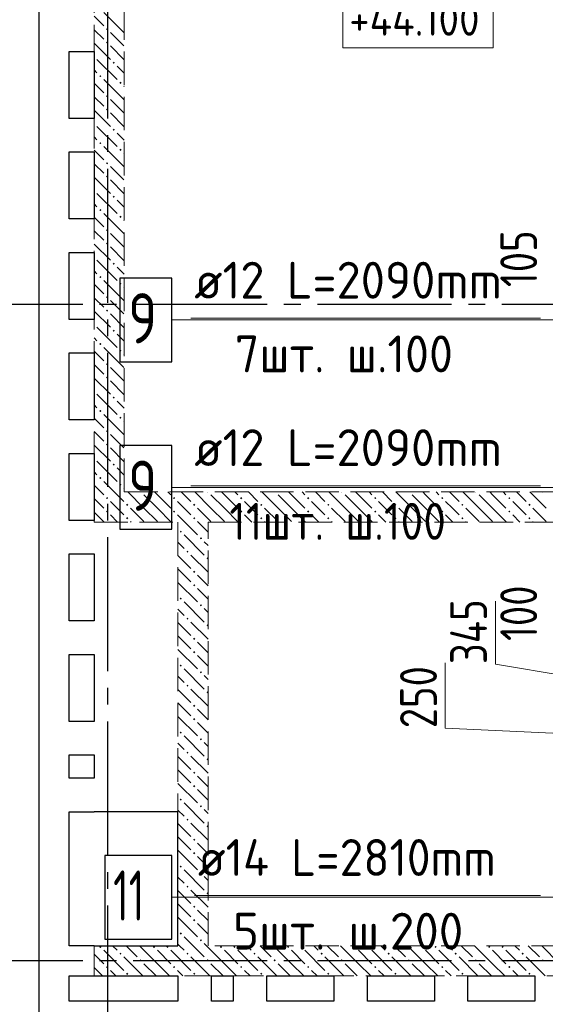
# Model space of a CAD drawing. Header units: millimetres. Extents: x 0 to 40165, y 0 to 42000.
# Tile 11 of 15: x 5026 to 8162, y 31811 to 37690. Entities that reach past the tile are written whole.
import ezdxf

# ---------------------------------------------------------------- set-up
doc = ezdxf.new("R2010")
doc.units = ezdxf.units.MM
doc.linetypes.add('______2', pattern=[270, 200, -70])
doc.linetypes.add('______5', pattern=[1100, 800, -100, 100, -100])
for name, color, linetype, lineweight in [('Standard', 7, 'Continuous', 25), ('Высотные отметки', 7, 'Continuous', 25), ('ДОП Верх по Х', 7, 'Continuous', 25), ('ЖБ Перекрытие верхний уровень', 7, 'Continuous', 35), ('ЖБ Стена верхний уровень', 7, 'Continuous', 35), ('Оси', 40, '______5', 18), ('Позиционная метка номер позиции', 7, 'Continuous', 13)]:
    doc.layers.add(name, color=color, linetype=linetype, lineweight=lineweight)
doc.styles.add('GOST 2.304-81', font='txt')
doc.styles.add('ISOCPEUR', font='txt')

msp = doc.modelspace()

# ---------------------------------------------------------------- hatches: boundary and pattern name
at = {"layer": 'ЖБ Стена верхний уровень', "linetype": 'Continuous', "lineweight": 18, "transparency": 33554687}
for points in [[(5541, 37633.1), (5547.5, 37639.6), (5554, 37633.1), (5547.5, 37626.6)], [(5541, 37553.1), (5547.5, 37559.6), (5554, 37553.1), (5547.5, 37546.6)], [(5470.5, 37476.6), (5474, 37473.1), (5470.5, 37469.7)], [(5581, 37433.1), (5587.5, 37439.6), (5594, 37433.1), (5587.5, 37426.6)], [(5501, 37353.1), (5507.5, 37359.6), (5514, 37353.1), (5507.5, 37346.6)], [(5621, 37313.1), (5627.5, 37319.6), (5634, 37313.1), (5627.5, 37306.6)], [(5541, 37233.1), (5547.5, 37239.6), (5554, 37233.1), (5547.5, 37226.6)], [(5541, 37153.1), (5547.5, 37159.6), (5554, 37153.1), (5547.5, 37146.6)], [(5470.5, 37076.6), (5474, 37073.1), (5470.5, 37069.7)], [(5581, 37033.1), (5587.5, 37039.6), (5594, 37033.1), (5587.5, 37026.6)], [(5501, 36953.1), (5507.5, 36959.6), (5514, 36953.1), (5507.5, 36946.6)], [(5621, 36913.1), (5627.5, 36919.6), (5634, 36913.1), (5627.5, 36906.6)], [(5541, 36833.1), (5547.5, 36839.6), (5554, 36833.1), (5547.5, 36826.6)], [(5541, 36753.1), (5547.5, 36759.6), (5554, 36753.1), (5547.5, 36746.6)], [(5470.5, 36676.6), (5474, 36673.1), (5470.5, 36669.7)], [(5581, 36633.1), (5587.5, 36639.6), (5594, 36633.1), (5587.5, 36626.6)], [(5501, 36553.1), (5507.5, 36559.6), (5514, 36553.1), (5507.5, 36546.6)], [(5621, 36513.1), (5627.5, 36519.6), (5634, 36513.1), (5627.5, 36506.6)], [(5541, 36433.1), (5547.5, 36439.6), (5554, 36433.1), (5547.5, 36426.6)], [(5541, 36353.1), (5547.5, 36359.6), (5554, 36353.1), (5547.5, 36346.6)], [(5470.5, 36276.6), (5474, 36273.1), (5470.5, 36269.7)], [(5581, 36233.1), (5587.5, 36239.6), (5594, 36233.1), (5587.5, 36226.6)], [(5501, 36153.1), (5507.5, 36159.6), (5514, 36153.1), (5507.5, 36146.6)], [(5621, 36113.1), (5627.5, 36119.6), (5634, 36113.1), (5627.5, 36106.6)], [(5541, 36033.1), (5547.5, 36039.6), (5554, 36033.1), (5547.5, 36026.6)], [(5541, 35953.1), (5547.5, 35959.6), (5554, 35953.1), (5547.5, 35946.6)], [(5470.5, 35876.6), (5474, 35873.1), (5470.5, 35869.7)], [(5581, 35833.1), (5587.5, 35839.6), (5594, 35833.1), (5587.5, 35826.6)], [(5501, 35753.1), (5507.5, 35759.6), (5514, 35753.1), (5507.5, 35746.6)], [(5621, 35713.1), (5627.5, 35719.6), (5634, 35713.1), (5627.5, 35706.6)], [(5541, 35633.1), (5547.5, 35639.6), (5554, 35633.1), (5547.5, 35626.6)], [(5541, 35553.1), (5547.5, 35559.6), (5554, 35553.1), (5547.5, 35546.6)], [(5470.5, 35476.6), (5474, 35473.1), (5470.5, 35469.7)], [(5581, 35433.1), (5587.5, 35439.6), (5594, 35433.1), (5587.5, 35426.6)], [(5501, 35353.1), (5507.5, 35359.6), (5514, 35353.1), (5507.5, 35346.6)], [(5621, 35313.1), (5627.5, 35319.6), (5634, 35313.1), (5627.5, 35306.6)], [(5541, 35233.1), (5547.5, 35239.6), (5554, 35233.1), (5547.5, 35226.6)], [(5541, 35153.1), (5547.5, 35159.6), (5554, 35153.1), (5547.5, 35146.6)], [(5470.5, 35076.6), (5474, 35073.1), (5470.5, 35069.7)], [(5581, 35033.1), (5587.5, 35039.6), (5594, 35033.1), (5587.5, 35026.6)], [(5501, 34953.1), (5507.5, 34959.6), (5514, 34953.1), (5507.5, 34946.6)], [(5621, 34913.1), (5627.5, 34919.6), (5634, 34913.1), (5627.5, 34906.6)], [(5750.8, 34870), (5747.5, 34866.6), (5744.1, 34870)], [(6150.8, 34870), (6147.5, 34866.6), (6144.1, 34870)], [(6550.8, 34870), (6547.5, 34866.6), (6544.1, 34870)], [(6950.8, 34870), (6947.5, 34866.6), (6944.1, 34870)], [(7350.8, 34870), (7347.5, 34866.6), (7344.1, 34870)], [(7750.8, 34870), (7747.5, 34866.6), (7744.1, 34870)], [(8150.8, 34870), (8147.5, 34866.6), (8144.1, 34870)], [(5541, 34833.1), (5547.5, 34839.6), (5554, 34833.1), (5547.5, 34826.6)], [(5941, 34833.1), (5947.5, 34839.6), (5954, 34833.1), (5947.5, 34826.6)], [(6341, 34833.1), (6347.5, 34839.6), (6354, 34833.1), (6347.5, 34826.6)], [(6741, 34833.1), (6747.5, 34839.6), (6754, 34833.1), (6747.5, 34826.6)], [(7141, 34833.1), (7147.5, 34839.6), (7154, 34833.1), (7147.5, 34826.6)], [(7541, 34833.1), (7547.5, 34839.6), (7554, 34833.1), (7547.5, 34826.6)], [(7941, 34833.1), (7947.5, 34839.6), (7954, 34833.1), (7947.5, 34826.6)], [(5541, 34753.1), (5547.5, 34759.6), (5554, 34753.1), (5547.5, 34746.6)], [(5661, 34793.1), (5667.5, 34799.6), (5674, 34793.1), (5667.5, 34786.6)], [(5941, 34753.1), (5947.5, 34759.6), (5954, 34753.1), (5947.5, 34746.6)], [(6061, 34793.1), (6067.5, 34799.6), (6074, 34793.1), (6067.5, 34786.6)], [(6341, 34753.1), (6347.5, 34759.6), (6354, 34753.1), (6347.5, 34746.6)], [(6461, 34793.1), (6467.5, 34799.6), (6474, 34793.1), (6467.5, 34786.6)], [(6741, 34753.1), (6747.5, 34759.6), (6754, 34753.1), (6747.5, 34746.6)], [(6861, 34793.1), (6867.5, 34799.6), (6874, 34793.1), (6867.5, 34786.6)], [(7141, 34753.1), (7147.5, 34759.6), (7154, 34753.1), (7147.5, 34746.6)], [(7261, 34793.1), (7267.5, 34799.6), (7274, 34793.1), (7267.5, 34786.6)], [(7541, 34753.1), (7547.5, 34759.6), (7554, 34753.1), (7547.5, 34746.6)], [(7661, 34793.1), (7667.5, 34799.6), (7674, 34793.1), (7667.5, 34786.6)], [(7941, 34753.1), (7947.5, 34759.6), (7954, 34753.1), (7947.5, 34746.6)], [(8061, 34793.1), (8067.5, 34799.6), (8074, 34793.1), (8067.5, 34786.6)], [(5661, 34713.1), (5667.5, 34719.6), (5674, 34713.1), (5667.5, 34706.6)], [(6061, 34713.1), (6067.5, 34719.6), (6074, 34713.1), (6067.5, 34706.6)], [(6461, 34713.1), (6467.5, 34719.6), (6474, 34713.1), (6467.5, 34706.6)], [(6861, 34713.1), (6867.5, 34719.6), (6874, 34713.1), (6867.5, 34706.6)], [(7261, 34713.1), (7267.5, 34719.6), (7274, 34713.1), (7267.5, 34706.6)], [(7661, 34713.1), (7667.5, 34719.6), (7674, 34713.1), (7667.5, 34706.6)], [(8061, 34713.1), (8067.5, 34719.6), (8074, 34713.1), (8067.5, 34706.6)], [(5981, 34633.1), (5987.5, 34639.6), (5994, 34633.1), (5987.5, 34626.6)], [(6101, 34593.1), (6107.5, 34599.6), (6114, 34593.1), (6107.5, 34586.6)], [(6021, 34513.1), (6027.5, 34519.6), (6034, 34513.1), (6027.5, 34506.6)], [(6141, 34473.1), (6147.5, 34479.6), (6150.5, 34476.6), (6150.5, 34469.7), (6147.5, 34466.6)], [(6061, 34393.1), (6067.5, 34399.6), (6074, 34393.1), (6067.5, 34386.6)], [(6061, 34313.1), (6067.5, 34319.6), (6074, 34313.1), (6067.5, 34306.6)], [(5981, 34233.1), (5987.5, 34239.6), (5994, 34233.1), (5987.5, 34226.6)], [(6101, 34193.1), (6107.5, 34199.6), (6114, 34193.1), (6107.5, 34186.6)], [(6021, 34113.1), (6027.5, 34119.6), (6034, 34113.1), (6027.5, 34106.6)], [(6141, 34073.1), (6147.5, 34079.6), (6150.5, 34076.6), (6150.5, 34069.7), (6147.5, 34066.6)], [(6061, 33993.1), (6067.5, 33999.6), (6074, 33993.1), (6067.5, 33986.6)], [(6061, 33913.1), (6067.5, 33919.6), (6074, 33913.1), (6067.5, 33906.6)], [(5981, 33833.1), (5987.5, 33839.6), (5994, 33833.1), (5987.5, 33826.6)], [(6101, 33793.1), (6107.5, 33799.6), (6114, 33793.1), (6107.5, 33786.6)], [(6021, 33713.1), (6027.5, 33719.6), (6034, 33713.1), (6027.5, 33706.6)], [(6141, 33673.1), (6147.5, 33679.6), (6150.5, 33676.6), (6150.5, 33669.7), (6147.5, 33666.6)], [(6061, 33593.1), (6067.5, 33599.6), (6074, 33593.1), (6067.5, 33586.6)], [(6061, 33513.1), (6067.5, 33519.6), (6074, 33513.1), (6067.5, 33506.6)], [(5981, 33433.1), (5987.5, 33439.6), (5994, 33433.1), (5987.5, 33426.6)], [(6101, 33393.1), (6107.5, 33399.6), (6114, 33393.1), (6107.5, 33386.6)], [(6021, 33313.1), (6027.5, 33319.6), (6034, 33313.1), (6027.5, 33306.6)], [(6141, 33273.1), (6147.5, 33279.6), (6150.5, 33276.6), (6150.5, 33269.7), (6147.5, 33266.6)], [(6061, 33193.1), (6067.5, 33199.6), (6074, 33193.1), (6067.5, 33186.6)], [(6061, 33113.1), (6067.5, 33119.6), (6074, 33113.1), (6067.5, 33106.6)], [(5981, 33033.1), (5987.5, 33039.6), (5994, 33033.1), (5987.5, 33026.6)], [(6101, 32993.1), (6107.5, 32999.6), (6114, 32993.1), (6107.5, 32986.6)], [(6021, 32913.1), (6027.5, 32919.6), (6034, 32913.1), (6027.5, 32906.6)], [(6141, 32873.1), (6147.5, 32879.6), (6150.5, 32876.6), (6150.5, 32869.7), (6147.5, 32866.6)], [(6061, 32793.1), (6067.5, 32799.6), (6074, 32793.1), (6067.5, 32786.6)], [(6061, 32713.1), (6067.5, 32719.6), (6074, 32713.1), (6067.5, 32706.6)], [(5981, 32633.1), (5987.5, 32639.6), (5994, 32633.1), (5987.5, 32626.6)], [(6101, 32593.1), (6107.5, 32599.6), (6114, 32593.1), (6107.5, 32586.6)], [(6021, 32513.1), (6027.5, 32519.6), (6034, 32513.1), (6027.5, 32506.6)], [(6141, 32473.1), (6147.5, 32479.6), (6150.5, 32476.6), (6150.5, 32469.7), (6147.5, 32466.6)], [(6061, 32393.1), (6067.5, 32399.6), (6074, 32393.1), (6067.5, 32386.6)], [(6061, 32313.1), (6067.5, 32319.6), (6074, 32313.1), (6067.5, 32306.6)], [(5981, 32233.1), (5987.5, 32239.6), (5994, 32233.1), (5987.5, 32226.6)], [(6101, 32193.1), (6107.5, 32199.6), (6114, 32193.1), (6107.5, 32186.6)], [(5501, 32153.1), (5507.5, 32159.6), (5514, 32153.1), (5507.5, 32146.6)], [(5621, 32113.1), (5627.5, 32119.6), (5634, 32113.1), (5627.5, 32106.6)], [(5821, 32153.1), (5827.5, 32159.6), (5834, 32153.1), (5827.5, 32146.6)], [(5901, 32153.1), (5907.5, 32159.6), (5914, 32153.1), (5907.5, 32146.6)], [(6021, 32113.1), (6027.5, 32119.6), (6034, 32113.1), (6027.5, 32106.6)], [(6221, 32153.1), (6227.5, 32159.6), (6234, 32153.1), (6227.5, 32146.6)], [(6301, 32153.1), (6307.5, 32159.6), (6314, 32153.1), (6307.5, 32146.6)], [(6421, 32113.1), (6427.5, 32119.6), (6434, 32113.1), (6427.5, 32106.6)], [(6621, 32153.1), (6627.5, 32159.6), (6634, 32153.1), (6627.5, 32146.6)], [(6701, 32153.1), (6707.5, 32159.6), (6714, 32153.1), (6707.5, 32146.6)], [(6821, 32113.1), (6827.5, 32119.6), (6834, 32113.1), (6827.5, 32106.6)], [(7021, 32153.1), (7027.5, 32159.6), (7034, 32153.1), (7027.5, 32146.6)], [(7101, 32153.1), (7107.5, 32159.6), (7114, 32153.1), (7107.5, 32146.6)], [(7221, 32113.1), (7227.5, 32119.6), (7234, 32113.1), (7227.5, 32106.6)], [(7421, 32153.1), (7427.5, 32159.6), (7434, 32153.1), (7427.5, 32146.6)], [(7501, 32153.1), (7507.5, 32159.6), (7514, 32153.1), (7507.5, 32146.6)], [(7621, 32113.1), (7627.5, 32119.6), (7634, 32113.1), (7627.5, 32106.6)], [(7821, 32153.1), (7827.5, 32159.6), (7834, 32153.1), (7827.5, 32146.6)], [(7901, 32153.1), (7907.5, 32159.6), (7914, 32153.1), (7907.5, 32146.6)], [(8021, 32113.1), (8027.5, 32119.6), (8034, 32113.1), (8027.5, 32106.6)], [(5741, 32073.1), (5747.5, 32079.6), (5754, 32073.1), (5747.5, 32066.6)], [(6141, 32073.1), (6147.5, 32079.6), (6154, 32073.1), (6147.5, 32066.6)], [(6541, 32073.1), (6547.5, 32079.6), (6554, 32073.1), (6547.5, 32066.6)], [(6941, 32073.1), (6947.5, 32079.6), (6954, 32073.1), (6947.5, 32066.6)], [(7341, 32073.1), (7347.5, 32079.6), (7354, 32073.1), (7347.5, 32066.6)], [(7741, 32073.1), (7747.5, 32079.6), (7754, 32073.1), (7747.5, 32066.6)], [(8141, 32073.1), (8147.5, 32079.6), (8154, 32073.1), (8147.5, 32066.6)], [(5541, 32033.1), (5547.5, 32039.6), (5554, 32033.1), (5547.5, 32026.6)], [(5661, 31993.1), (5667.5, 31999.6), (5674, 31993.1), (5667.5, 31986.6)], [(5941, 32033.1), (5947.5, 32039.6), (5954, 32033.1), (5947.5, 32026.6)], [(6061, 31993.1), (6067.5, 31999.6), (6074, 31993.1), (6067.5, 31986.6)], [(6341, 32033.1), (6347.5, 32039.6), (6354, 32033.1), (6347.5, 32026.6)], [(6461, 31993.1), (6467.5, 31999.6), (6474, 31993.1), (6467.5, 31986.6)], [(6741, 32033.1), (6747.5, 32039.6), (6754, 32033.1), (6747.5, 32026.6)], [(6861, 31993.1), (6867.5, 31999.6), (6874, 31993.1), (6867.5, 31986.6)], [(7141, 32033.1), (7147.5, 32039.6), (7154, 32033.1), (7147.5, 32026.6)], [(7261, 31993.1), (7267.5, 31999.6), (7274, 31993.1), (7267.5, 31986.6)], [(7541, 32033.1), (7547.5, 32039.6), (7554, 32033.1), (7547.5, 32026.6)], [(7661, 31993.1), (7667.5, 31999.6), (7674, 31993.1), (7667.5, 31986.6)], [(7941, 32033.1), (7947.5, 32039.6), (7954, 32033.1), (7947.5, 32026.6)], [(8061, 31993.1), (8067.5, 31999.6), (8074, 31993.1), (8067.5, 31986.6)]]:
    msp.add_hatch(color=7, dxfattribs=at).paths.add_polyline_path(points, flags=16)

# ---------------------------------------------------------------- linework, layer by layer
at = {"layer": 'Standard', "color": 7, "linetype": 'Continuous', "lineweight": 13, "transparency": 33554687}
for p, q in [((7864.6, 33842), (7864.6, 34217.2)), ((7565.7, 33458.8), (7565.7, 33849.8)), ((8663.5, 33706.8), (7864.6, 33842)), ((8663.5, 33408.8), (7565.7, 33458.8))]:
    msp.add_line(p, q, dxfattribs=at)
at = {"layer": 'Высотные отметки', "color": 7, "linetype": 'Continuous', "lineweight": 18, "transparency": 33554687}
msp.add_lwpolyline([(6955.1, 37521.1), (7850.3, 37521.1), (7850.3, 37854.4), (6955.1, 37854.4), (6955.1, 37521.1)], dxfattribs=at)
at = {"layer": 'ДОП Верх по Х', "color": 7, "linetype": 'Continuous', "lineweight": 13, "transparency": 33554687}
for p, q in [((6047.8, 35907.2), (8133.8, 35907.2)), ((6047.8, 34907.2), (8133.8, 34907.2)), ((6069.8, 32460), (8133.8, 32460))]:
    msp.add_line(p, q, dxfattribs=at)
at = {"layer": 'ДОП Верх по Х', "color": 7, "linetype": 'Continuous', "lineweight": 25, "transparency": 33554687}
for points in [[(5623.8, 35647.2), (5933.8, 35647.2), (5933.8, 36147.2), (5623.8, 36147.2), (5623.8, 35647.2)], [(5623.8, 34647.2), (5933.8, 34647.2), (5933.8, 35147.2), (5623.8, 35147.2), (5623.8, 34647.2)], [(5533.8, 32200), (5933.8, 32200), (5933.8, 32700), (5533.8, 32700), (5533.8, 32200)]]:
    msp.add_lwpolyline(points, dxfattribs=at)
at = {"layer": 'ЖБ Перекрытие верхний уровень', "color": 7, "linetype": 'Continuous', "lineweight": 25, "transparency": 33554687}
for p, q in [((5140.5, 40330), (5140.5, 31650)), ((5320.5, 37100), (5320.5, 37500)), ((5320.5, 37500), (5470.5, 37500)), ((5470.5, 37500), (5470.5, 37100)), ((5470.5, 37100), (5320.5, 37100)), ((5320.5, 36500), (5320.5, 36900)), ((5320.5, 36900), (5470.5, 36900)), ((5470.5, 36900), (5470.5, 36500)), ((5470.5, 36500), (5320.5, 36500)), ((5320.5, 35900), (5320.5, 36300)), ((5320.5, 36300), (5470.5, 36300)), ((5470.5, 36300), (5470.5, 35900)), ((5470.5, 35900), (5320.5, 35900)), ((5320.5, 35300), (5320.5, 35700)), ((5320.5, 35700), (5470.5, 35700)), ((5470.5, 35700), (5470.5, 35300)), ((5470.5, 35300), (5320.5, 35300)), ((5320.5, 34700), (5320.5, 35100)), ((5320.5, 35100), (5470.5, 35100)), ((5470.5, 35100), (5470.5, 34700)), ((5470.5, 34700), (5320.5, 34700)), ((5320.5, 34100), (5320.5, 34500)), ((5320.5, 34500), (5470.5, 34500)), ((5470.5, 34500), (5470.5, 34100)), ((5470.5, 34100), (5320.5, 34100)), ((5320.5, 33500), (5320.5, 33900)), ((5320.5, 33900), (5470.5, 33900)), ((5470.5, 33900), (5470.5, 33500)), ((5470.5, 33500), (5320.5, 33500)), ((5320.5, 33160), (5320.5, 33300)), ((5320.5, 33300), (5470.5, 33300)), ((5470.5, 33300), (5470.5, 33160)), ((5470.5, 33160), (5320.5, 33160)), ((5320.5, 32160), (5320.5, 32960)), ((5320.5, 32960), (5470.5, 32960)), ((5970.5, 32960), (5470.5, 32960)), ((5970.5, 32160), (5970.5, 32960)), ((5470.5, 32160), (5320.5, 32160)), ((5470.5, 32160), (5970.5, 32160)), ((5320.5, 31830), (5320.5, 31980)), ((5320.5, 31980), (5970.5, 31980)), ((5970.5, 31980), (5970.5, 31830)), ((6170.5, 31830), (6170.5, 31980)), ((6170.5, 31980), (6300.5, 31980)), ((6300.5, 31980), (6300.5, 31830)), ((6500.5, 31830), (6500.5, 31980)), ((6500.5, 31980), (6900.5, 31980)), ((6900.5, 31980), (6900.5, 31830)), ((7100.5, 31830), (7100.5, 31980)), ((7100.5, 31980), (7500.5, 31980)), ((7500.5, 31980), (7500.5, 31830)), ((7700.5, 31830), (7700.5, 31980)), ((7700.5, 31980), (8100.5, 31980)), ((8100.5, 31980), (8100.5, 31830)), ((5970.5, 31830), (5320.5, 31830)), ((6300.5, 31830), (6170.5, 31830)), ((6900.5, 31830), (6500.5, 31830)), ((7500.5, 31830), (7100.5, 31830)), ((8100.5, 31830), (7700.5, 31830))]:
    msp.add_line(p, q, dxfattribs=at)
at = {"layer": 'ЖБ Стена верхний уровень', "color": 251, "linetype": '______2', "lineweight": 13, "true_color": 0x656565, "transparency": 33554687}
for p, q in [((5470.5, 39820), (5470.5, 34870)), ((5650.5, 34870), (5650.5, 39820)), ((5470.5, 34870), (5470.5, 34690)), ((11250.5, 34870), (5650.5, 34870)), ((5470.5, 34690), (5970.5, 34690)), ((5970.5, 34690), (5970.5, 32160)), ((6150.5, 34690), (11250.5, 34690)), ((6150.5, 32160), (6150.5, 34690)), ((5970.5, 32160), (5470.5, 32160)), ((5470.5, 32160), (5470.5, 31980)), ((11250.5, 32160), (6150.5, 32160)), ((5470.5, 31980), (11250.5, 31980))]:
    msp.add_line(p, q, dxfattribs=at)
at = {"layer": 'ЖБ Стена верхний уровень', "color": 9, "linetype": 'Continuous', "lineweight": 18, "true_color": 0xc7c7c7, "transparency": 33554687}
for p, q in [((5470.5, 37710.1), (5527.5, 37653.1)), ((5527.5, 37733.1), (5647.5, 37613.1)), ((5470.5, 37630.1), (5527.5, 37573.1)), ((5607.5, 37573.1), (5567.5, 37613.1)), ((5647.5, 37533.1), (5607.5, 37573.1)), ((5470.5, 37550.1), (5567.5, 37453.1)), ((5567.5, 37533.1), (5650.5, 37450.1)), ((5487.5, 37453.1), (5607.5, 37333.1)), ((5607.5, 37413.1), (5650.5, 37370.1)), ((5487.5, 37373.1), (5470.5, 37390.1)), ((5470.5, 37310.1), (5527.5, 37253.1)), ((5527.5, 37333.1), (5647.5, 37213.1)), ((5650.5, 37290.1), (5647.5, 37293.1)), ((5470.5, 37230.1), (5527.5, 37173.1)), ((5607.5, 37173.1), (5567.5, 37213.1)), ((5647.5, 37133.1), (5607.5, 37173.1)), ((5470.5, 37150.1), (5567.5, 37053.1)), ((5567.5, 37133.1), (5650.5, 37050.1)), ((5487.5, 37053.1), (5607.5, 36933.1)), ((5487.5, 36973.1), (5470.5, 36990.1)), ((5607.5, 37013.1), (5650.5, 36970.1)), ((5527.5, 36933.1), (5647.5, 36813.1)), ((5470.5, 36910.1), (5527.5, 36853.1)), ((5650.5, 36890.1), (5647.5, 36893.1)), ((5470.5, 36830.1), (5527.5, 36773.1)), ((5607.5, 36773.1), (5567.5, 36813.1)), ((5470.5, 36750.1), (5567.5, 36653.1)), ((5647.5, 36733.1), (5607.5, 36773.1)), ((5567.5, 36733.1), (5650.5, 36650.1)), ((5487.5, 36653.1), (5607.5, 36533.1)), ((5487.5, 36573.1), (5470.5, 36590.1)), ((5607.5, 36613.1), (5650.5, 36570.1)), ((5527.5, 36533.1), (5647.5, 36413.1)), ((5470.5, 36510.1), (5527.5, 36453.1)), ((5650.5, 36490.1), (5647.5, 36493.1)), ((5470.5, 36430.1), (5527.5, 36373.1)), ((5607.5, 36373.1), (5567.5, 36413.1)), ((5470.5, 36350.1), (5567.5, 36253.1)), ((5647.5, 36333.1), (5607.5, 36373.1)), ((5567.5, 36333.1), (5650.5, 36250.1)), ((5487.5, 36253.1), (5607.5, 36133.1)), ((5487.5, 36173.1), (5470.5, 36190.1)), ((5607.5, 36213.1), (5650.5, 36170.1)), ((5470.5, 36110.1), (5527.5, 36053.1)), ((5527.5, 36133.1), (5647.5, 36013.1)), ((5650.5, 36090.1), (5647.5, 36093.1)), ((5470.5, 36030.1), (5527.5, 35973.1)), ((5607.5, 35973.1), (5567.5, 36013.1)), ((5470.5, 35950.1), (5567.5, 35853.1)), ((5567.5, 35933.1), (5650.5, 35850.1)), ((5647.5, 35933.1), (5607.5, 35973.1)), ((5487.5, 35853.1), (5607.5, 35733.1)), ((5607.5, 35813.1), (5650.5, 35770.1)), ((5487.5, 35773.1), (5470.5, 35790.1)), ((5470.5, 35710.1), (5527.5, 35653.1)), ((5527.5, 35733.1), (5647.5, 35613.1)), ((5650.5, 35690.1), (5647.5, 35693.1)), ((5470.5, 35630.1), (5527.5, 35573.1)), ((5607.5, 35573.1), (5567.5, 35613.1)), ((5647.5, 35533.1), (5607.5, 35573.1)), ((5470.5, 35550.1), (5567.5, 35453.1)), ((5567.5, 35533.1), (5650.5, 35450.1)), ((5487.5, 35453.1), (5607.5, 35333.1)), ((5607.5, 35413.1), (5650.5, 35370.1)), ((5487.5, 35373.1), (5470.5, 35390.1)), ((5470.5, 35310.1), (5527.5, 35253.1)), ((5527.5, 35333.1), (5647.5, 35213.1)), ((5650.5, 35290.1), (5647.5, 35293.1)), ((5470.5, 35230.1), (5527.5, 35173.1)), ((5607.5, 35173.1), (5567.5, 35213.1)), ((5647.5, 35133.1), (5607.5, 35173.1)), ((5470.5, 35150.1), (5567.5, 35053.1)), ((5567.5, 35133.1), (5650.5, 35050.1)), ((5487.5, 35053.1), (5607.5, 34933.1)), ((5487.5, 34973.1), (5470.5, 34990.1)), ((5607.5, 35013.1), (5650.5, 34970.1)), ((5527.5, 34933.1), (5590.6, 34870)), ((5470.5, 34910.1), (5510.6, 34870)), ((5510.6, 34870), (5527.5, 34853.1)), ((5590.6, 34870), (5647.5, 34813.1)), ((5650.5, 34890.1), (5647.5, 34893.1)), ((5767.5, 34773.1), (5670.6, 34870)), ((5847.5, 34853.1), (5830.6, 34870)), ((5910.6, 34870), (5927.5, 34853.1)), ((5990.6, 34870), (6047.5, 34813.1)), ((6167.5, 34773.1), (6070.6, 34870)), ((6247.5, 34853.1), (6230.6, 34870)), ((6310.6, 34870), (6327.5, 34853.1)), ((6390.6, 34870), (6447.5, 34813.1)), ((6567.5, 34773.1), (6470.6, 34870)), ((6647.5, 34853.1), (6630.6, 34870)), ((6710.6, 34870), (6727.5, 34853.1)), ((6790.6, 34870), (6847.5, 34813.1)), ((6967.5, 34773.1), (6870.6, 34870)), ((7047.5, 34853.1), (7030.6, 34870)), ((7110.6, 34870), (7127.5, 34853.1)), ((7190.6, 34870), (7247.5, 34813.1)), ((7367.5, 34773.1), (7270.6, 34870)), ((7447.5, 34853.1), (7430.6, 34870)), ((7510.6, 34870), (7527.5, 34853.1)), ((7590.6, 34870), (7647.5, 34813.1)), ((7767.5, 34773.1), (7670.6, 34870)), ((7847.5, 34853.1), (7830.6, 34870)), ((7910.6, 34870), (7927.5, 34853.1)), ((7990.6, 34870), (8047.5, 34813.1)), ((8167.5, 34773.1), (8070.6, 34870)), ((5470.5, 34830.1), (5527.5, 34773.1)), ((5607.5, 34773.1), (5567.5, 34813.1)), ((5767.5, 34853.1), (5847.5, 34773.1)), ((5847.5, 34853.1), (5927.5, 34773.1)), ((6007.5, 34773.1), (5967.5, 34813.1)), ((6167.5, 34853.1), (6247.5, 34773.1)), ((6247.5, 34853.1), (6327.5, 34773.1)), ((6407.5, 34773.1), (6367.5, 34813.1)), ((6567.5, 34853.1), (6647.5, 34773.1)), ((6647.5, 34853.1), (6727.5, 34773.1)), ((6807.5, 34773.1), (6767.5, 34813.1)), ((6967.5, 34853.1), (7047.5, 34773.1)), ((7047.5, 34853.1), (7127.5, 34773.1)), ((7207.5, 34773.1), (7167.5, 34813.1)), ((7367.5, 34853.1), (7447.5, 34773.1)), ((7447.5, 34853.1), (7527.5, 34773.1)), ((7607.5, 34773.1), (7567.5, 34813.1)), ((7767.5, 34853.1), (7847.5, 34773.1)), ((7847.5, 34853.1), (7927.5, 34773.1)), ((8007.5, 34773.1), (7967.5, 34813.1)), ((5470.5, 34750.1), (5530.6, 34690)), ((5647.5, 34733.1), (5607.5, 34773.1)), ((5687.5, 34773.1), (5767.5, 34693.1)), ((5767.5, 34773.1), (5847.5, 34693.1)), ((5847.5, 34773.1), (5930.6, 34690)), ((6047.5, 34733.1), (6007.5, 34773.1)), ((6087.5, 34773.1), (6167.5, 34693.1)), ((6167.5, 34773.1), (6247.5, 34693.1)), ((6247.5, 34773.1), (6330.6, 34690)), ((6447.5, 34733.1), (6407.5, 34773.1)), ((6487.5, 34773.1), (6567.5, 34693.1)), ((6567.5, 34773.1), (6647.5, 34693.1)), ((6647.5, 34773.1), (6730.6, 34690)), ((6847.5, 34733.1), (6807.5, 34773.1)), ((6887.5, 34773.1), (6967.5, 34693.1)), ((6967.5, 34773.1), (7047.5, 34693.1)), ((7047.5, 34773.1), (7130.6, 34690)), ((7247.5, 34733.1), (7207.5, 34773.1)), ((7287.5, 34773.1), (7367.5, 34693.1)), ((7367.5, 34773.1), (7447.5, 34693.1)), ((7447.5, 34773.1), (7530.6, 34690)), ((7647.5, 34733.1), (7607.5, 34773.1)), ((7687.5, 34773.1), (7767.5, 34693.1)), ((7767.5, 34773.1), (7847.5, 34693.1)), ((7847.5, 34773.1), (7930.6, 34690)), ((8047.5, 34733.1), (8007.5, 34773.1)), ((8087.5, 34773.1), (8167.5, 34693.1)), ((5567.5, 34733.1), (5610.6, 34690)), ((5687.5, 34693.1), (5690.6, 34690)), ((5967.5, 34733.1), (6010.6, 34690)), ((6010.6, 34690), (6087.5, 34613.1)), ((6087.5, 34693.1), (6090.6, 34690)), ((6090.6, 34690), (6150.5, 34630.1)), ((6367.5, 34733.1), (6410.6, 34690)), ((6487.5, 34693.1), (6490.6, 34690)), ((6767.5, 34733.1), (6810.6, 34690)), ((6887.5, 34693.1), (6890.6, 34690)), ((7167.5, 34733.1), (7210.6, 34690)), ((7287.5, 34693.1), (7290.6, 34690)), ((7567.5, 34733.1), (7610.6, 34690)), ((7687.5, 34693.1), (7690.6, 34690)), ((7967.5, 34733.1), (8010.6, 34690)), ((8087.5, 34693.1), (8090.6, 34690)), ((6007.5, 34613.1), (6127.5, 34493.1)), ((6150.5, 34550.1), (6127.5, 34573.1)), ((5970.5, 34570.1), (6007.5, 34533.1)), ((5970.5, 34490.1), (6047.5, 34413.1)), ((6150.5, 34390.1), (6047.5, 34493.1)), ((6007.5, 34373.1), (5970.5, 34410.1)), ((6047.5, 34333.1), (6007.5, 34373.1)), ((6087.5, 34373.1), (6150.5, 34310.1)), ((5970.5, 34330.1), (6087.5, 34213.1)), ((6087.5, 34293.1), (6150.5, 34230.1)), ((5970.5, 34170.1), (6007.5, 34133.1)), ((6007.5, 34213.1), (6127.5, 34093.1)), ((6150.5, 34150.1), (6127.5, 34173.1)), ((5970.5, 34090.1), (6047.5, 34013.1)), ((6150.5, 33990.1), (6047.5, 34093.1)), ((6007.5, 33973.1), (5970.5, 34010.1)), ((5970.5, 33930.1), (6087.5, 33813.1)), ((6047.5, 33933.1), (6007.5, 33973.1)), ((6087.5, 33973.1), (6150.5, 33910.1)), ((6087.5, 33893.1), (6150.5, 33830.1)), ((6007.5, 33813.1), (6127.5, 33693.1)), ((5970.5, 33770.1), (6007.5, 33733.1)), ((6150.5, 33750.1), (6127.5, 33773.1)), ((5970.5, 33690.1), (6047.5, 33613.1)), ((6150.5, 33590.1), (6047.5, 33693.1)), ((6007.5, 33573.1), (5970.5, 33610.1)), ((6047.5, 33533.1), (6007.5, 33573.1)), ((6087.5, 33573.1), (6150.5, 33510.1)), ((5970.5, 33530.1), (6087.5, 33413.1)), ((6087.5, 33493.1), (6150.5, 33430.1)), ((6007.5, 33413.1), (6127.5, 33293.1)), ((5970.5, 33370.1), (6007.5, 33333.1)), ((6150.5, 33350.1), (6127.5, 33373.1)), ((5970.5, 33290.1), (6047.5, 33213.1)), ((6150.5, 33190.1), (6047.5, 33293.1)), ((6007.5, 33173.1), (5970.5, 33210.1)), ((6047.5, 33133.1), (6007.5, 33173.1)), ((6087.5, 33173.1), (6150.5, 33110.1)), ((5970.5, 33130.1), (6087.5, 33013.1)), ((6087.5, 33093.1), (6150.5, 33030.1)), ((6007.5, 33013.1), (6127.5, 32893.1)), ((5970.5, 32970.1), (6007.5, 32933.1)), ((6150.5, 32950.1), (6127.5, 32973.1)), ((5970.5, 32890.1), (6047.5, 32813.1)), ((6150.5, 32790.1), (6047.5, 32893.1)), ((6007.5, 32773.1), (5970.5, 32810.1)), ((6047.5, 32733.1), (6007.5, 32773.1)), ((6087.5, 32773.1), (6150.5, 32710.1)), ((5970.5, 32730.1), (6087.5, 32613.1)), ((6087.5, 32693.1), (6150.5, 32630.1)), ((6007.5, 32613.1), (6127.5, 32493.1)), ((6150.5, 32550.1), (6127.5, 32573.1)), ((5970.5, 32570.1), (6007.5, 32533.1)), ((5970.5, 32490.1), (6047.5, 32413.1)), ((6150.5, 32390.1), (6047.5, 32493.1)), ((6007.5, 32373.1), (5970.5, 32410.1)), ((6047.5, 32333.1), (6007.5, 32373.1)), ((6087.5, 32373.1), (6150.5, 32310.1)), ((5970.5, 32330.1), (6087.5, 32213.1)), ((6087.5, 32293.1), (6150.5, 32230.1)), ((5970.5, 32170.1), (5980.6, 32160)), ((6007.5, 32213.1), (6060.6, 32160)), ((6140.6, 32160), (6127.5, 32173.1)), ((5470.5, 32110.1), (5527.5, 32053.1)), ((5527.5, 32133.1), (5647.5, 32013.1)), ((5580.6, 32160), (5607.5, 32133.1)), ((5660.6, 32160), (5727.5, 32093.1)), ((5847.5, 32053.1), (5740.6, 32160)), ((5847.5, 32133.1), (5927.5, 32053.1)), ((5927.5, 32133.1), (6047.5, 32013.1)), ((5980.6, 32160), (6007.5, 32133.1)), ((6060.6, 32160), (6127.5, 32093.1)), ((6247.5, 32053.1), (6140.6, 32160)), ((6247.5, 32133.1), (6327.5, 32053.1)), ((6327.5, 32133.1), (6447.5, 32013.1)), ((6380.6, 32160), (6407.5, 32133.1)), ((6460.6, 32160), (6527.5, 32093.1)), ((6647.5, 32053.1), (6540.6, 32160)), ((6647.5, 32133.1), (6727.5, 32053.1)), ((6727.5, 32133.1), (6847.5, 32013.1)), ((6780.6, 32160), (6807.5, 32133.1)), ((6860.6, 32160), (6927.5, 32093.1)), ((7047.5, 32053.1), (6940.6, 32160)), ((7047.5, 32133.1), (7127.5, 32053.1)), ((7127.5, 32133.1), (7247.5, 32013.1)), ((7180.6, 32160), (7207.5, 32133.1)), ((7260.6, 32160), (7327.5, 32093.1)), ((7447.5, 32053.1), (7340.6, 32160)), ((7447.5, 32133.1), (7527.5, 32053.1)), ((7527.5, 32133.1), (7647.5, 32013.1)), ((7580.6, 32160), (7607.5, 32133.1)), ((7660.6, 32160), (7727.5, 32093.1)), ((7847.5, 32053.1), (7740.6, 32160)), ((7847.5, 32133.1), (7927.5, 32053.1)), ((7927.5, 32133.1), (8047.5, 32013.1)), ((7980.6, 32160), (8007.5, 32133.1)), ((8060.6, 32160), (8127.5, 32093.1)), ((8247.5, 32053.1), (8140.6, 32160)), ((5760.6, 31980), (5647.5, 32093.1)), ((5767.5, 32053.1), (5840.6, 31980)), ((5847.5, 32053.1), (5920.6, 31980)), ((6160.6, 31980), (6047.5, 32093.1)), ((6167.5, 32053.1), (6240.6, 31980)), ((6247.5, 32053.1), (6320.6, 31980)), ((6560.6, 31980), (6447.5, 32093.1)), ((6567.5, 32053.1), (6640.6, 31980)), ((6647.5, 32053.1), (6720.6, 31980)), ((6960.6, 31980), (6847.5, 32093.1)), ((6967.5, 32053.1), (7040.6, 31980)), ((7047.5, 32053.1), (7120.6, 31980)), ((7360.6, 31980), (7247.5, 32093.1)), ((7367.5, 32053.1), (7440.6, 31980)), ((7447.5, 32053.1), (7520.6, 31980)), ((7760.6, 31980), (7647.5, 32093.1)), ((7767.5, 32053.1), (7840.6, 31980)), ((7847.5, 32053.1), (7920.6, 31980)), ((8160.6, 31980), (8047.5, 32093.1)), ((5470.5, 32030.1), (5520.6, 31980)), ((5600.6, 31980), (5567.5, 32013.1)), ((6000.6, 31980), (5967.5, 32013.1)), ((6400.6, 31980), (6367.5, 32013.1)), ((6800.6, 31980), (6767.5, 32013.1)), ((7200.6, 31980), (7167.5, 32013.1)), ((7600.6, 31980), (7567.5, 32013.1)), ((8000.6, 31980), (7967.5, 32013.1))]:
    msp.add_line(p, q, dxfattribs=at)
at = {"layer": 'Оси', "color": 8, "linetype": '______5', "lineweight": -3, "transparency": 33554687}
for p, q in [((5550.5, 40100), (5550.5, 7060)), ((14203, 35990), (3600, 35990)), ((14203, 32070), (3600, 32070))]:
    msp.add_line(p, q, dxfattribs=at)
at = {"layer": 'Позиционная метка номер позиции', "color": 7, "linetype": 'Continuous', "lineweight": 13, "transparency": 33554687}
for points in [[(10685.5, 34749.7), (10324.9, 35110.3), (10324.9, 35897.2), (5933.8, 35897.2)], [(10034.2, 34480), (9617, 34897.2), (5933.8, 34897.2)], [(9835.5, 33594.4), (9432.5, 33191.4), (9432.5, 32450), (5933.8, 32450)]]:
    msp.add_lwpolyline(points, dxfattribs=at)

# ---------------------------------------------------------------- texts
at = {"layer": 'Standard', "color": 7, "linetype": 'Continuous', "lineweight": 25, "transparency": 33554687, "char_height": 220, "attachment_point": 7, "rotation": 90, "style": 'GOST 2.304-81'}
for s, insert, width in [('105', (8113.5, 36093), 469.509), ('100', (8113.5, 33980), 485.079), ('345', (7814.6, 33842), 500.814), ('250', (7515.7, 33458.8), 516.384)]:
    msp.add_mtext(s, dxfattribs=dict(at, insert=insert, width=width))
at = {"layer": 'Высотные отметки', "color": 7, "linetype": 'Continuous', "lineweight": 18, "transparency": 33554687, "insert": (6992.1, 37594.4), "char_height": 200, "width": 931.936, "attachment_point": 7, "style": 'GOST 2.304-81'}
msp.add_mtext('\\W1.11;+44.100', dxfattribs=at)
at = {"layer": 'ДОП Верх по Х', "color": 7, "linetype": 'Continuous', "lineweight": 13, "transparency": 33554687, "attachment_point": 7, "style": 'ISOCPEUR'}
for s, insert, char_height, width in [('\\W0.96;ø12 L=2090mm ', (6067.8, 36024.5), 220, 2150.523), ('\\W0.78;9', (5673.8, 35757.2), 300, 326.407), ('\\W0.95;7шт. ш.100 ', (6309.8, 35584.5), 220, 1665.521), ('\\W0.96;ø12 L=2090mm ', (6067.8, 35024.5), 220, 2150.523), ('\\W0.78;9', (5673.8, 34757.2), 300, 326.407), ('\\W0.90;11шт. ш.100 ', (6276.8, 34584.5), 220, 1726.792), ('\\W0.94;ø14 L=2810mm ', (6089.8, 32577.3), 220, 2126.488), ('\\W0.62;11', (5583.8, 32310), 300, 393.75), ('\\W0.97;5шт. ш.200 ', (6298.8, 32137.3), 220, 1712.331)]:
    msp.add_mtext(s, dxfattribs=dict(at, insert=insert, char_height=char_height, width=width))

doc.saveas('drawing.dxf')
